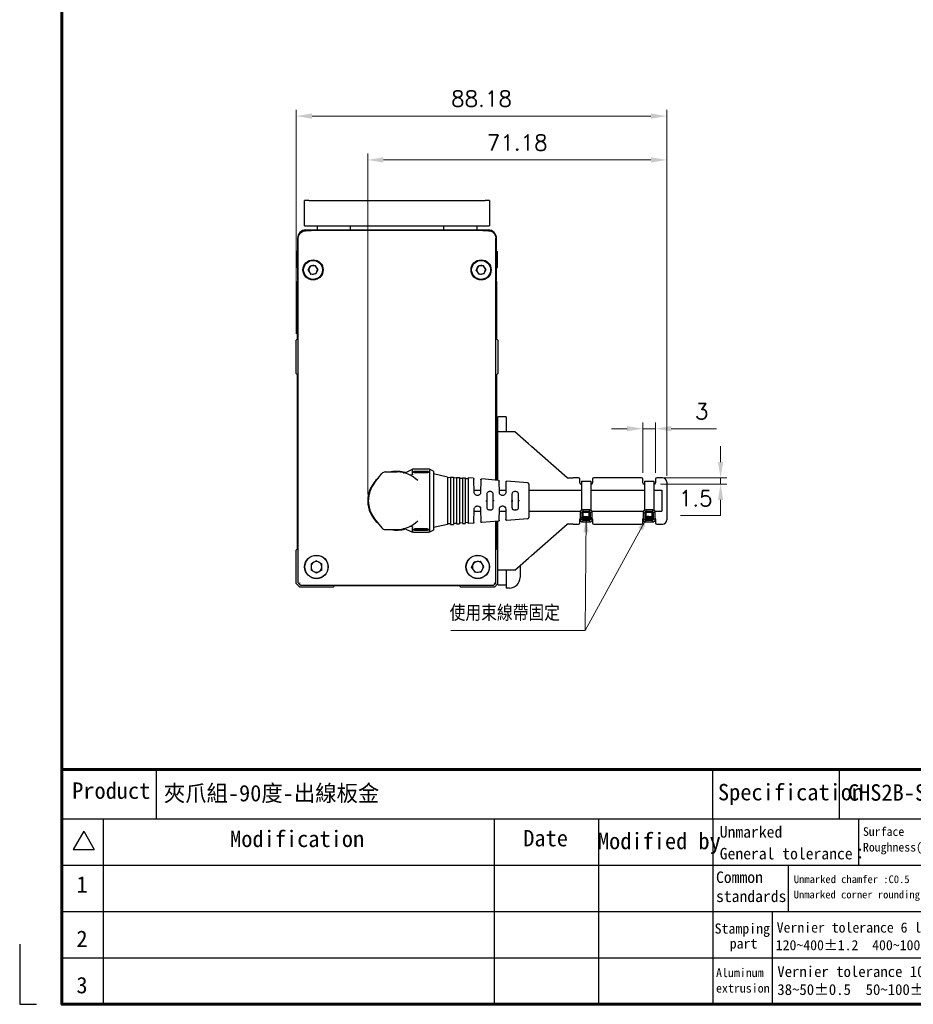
# Model space of a CAD drawing. Header units: inches. Extents: x 0 to 6721, y -3375 to 1330.
# Tile 190 of 198: x 6046 to 6259, y -302 to -68. Entities that reach past the tile are written whole.
import ezdxf
from ezdxf.enums import TextEntityAlignment as Align

# ---------------------------------------------------------------- set-up
doc = ezdxf.new("R2010")
doc.units = ezdxf.units.IN
doc.header["$MEASUREMENT"] = 0
doc.linetypes.add('SLD-實線', pattern=[0])
for name, color, linetype, lineweight in [('AM_0', 7, 'Continuous', 30), ('AM_5', 3, 'Continuous', 15), ('可見 (ISO)', 7, 'Continuous', 25)]:
    doc.layers.add(name, color=color, linetype=linetype, lineweight=lineweight)
doc.layers.add('BORDER', color=7, linetype='Continuous')
doc.layers.add('圖框', color=7, linetype='SLD-實線')
doc.styles.add('尺寸標註', font='romans.shx', dxfattribs={"bigfont": 'CHINESET.SHX'})
doc.styles.add('標題欄', font='txt')
doc.dimstyles.new('CNS1.5', dxfattribs={"dimtxt": 3.75, "dimasz": 3.75, "dimexe": 1.5, "dimexo": 1.5, "dimgap": 2.25, "dimtad": 1, "dimtoh": 1, "dimdsep": 46, "dimtxsty": '尺寸標註', "dimcen": 0, "dimclrd": 2, "dimclre": 2, "dimclrt": 1, "dimadec": 0, "dimazin": 2, "dimtp": 0.1, "dimtm": 0.1, "dimtfac": 0.71, "dimtmove": 0, "dimatfit": 0, "dimfxl": 0, "dimlwd": 13, "dimlwe": 13, "dimarcsym": 0})
doc.dimstyles.new('CNS1.5$0', dxfattribs={"dimtxt": 3.75, "dimasz": 3.75, "dimexe": 1.5, "dimexo": 1.5, "dimgap": 2.25, "dimtad": 1, "dimtoh": 1, "dimdsep": 46, "dimtxsty": '尺寸標註', "dimcen": 0, "dimclrd": 2, "dimclre": 2, "dimclrt": 1, "dimadec": 0, "dimazin": 2, "dimtp": 0.1, "dimtm": 0.1, "dimtfac": 0.71, "dimtmove": 0, "dimatfit": 0, "dimfxl": 0, "dimlwd": 13, "dimlwe": 13, "dimarcsym": 0})

# ---------------------------------------------------------------- blocks, each defined once
blk = doc.blocks.new('A4-英文圖框-橫式')
at = {"layer": 'BORDER', "color": 123, "linetype": 'Continuous', "lineweight": 60, "ltscale": 25.4}
blk.add_line((2151.7, -57.78), (2549.79, -57.78), dxfattribs=at)
at = {"layer": 'BORDER', "color": 60, "linetype": 'Continuous', "ltscale": 25.4}
for p, q in [((2166.7, -65.63), (2166.7, -57.78)), ((2255, -65.63), (2255, -57.78)), ((2275.1, -65.63), (2275.1, -57.78)), ((2151.7, -65.63), (2549.79, -65.63)), ((2158.28, -65.63), (2158.28, -95.06)), ((2220.31, -65.63), (2220.31, -95.06)), ((2236.88, -65.63), (2236.88, -95.06)), ((2255, -65.63), (2255, -95.06)), ((2278.15, -65.63), (2278.15, -72.99)), ((2155.17, -67.6), (2153.51, -70.48)), ((2155.17, -67.6), (2156.84, -70.48)), ((2153.51, -70.48), (2156.84, -70.48)), ((2151.7, -72.99), (2364.21, -72.99)), ((2266.98, -72.99), (2266.98, -80.35)), ((2151.7, -80.35), (2364.21, -80.35)), ((2264.44, -80.35), (2264.44, -87.7)), ((2151.7, -87.7), (2364.21, -87.7)), ((2264.44, -87.7), (2264.44, -95.06))]:
    blk.add_line(p, q, dxfattribs=at)
at = {"layer": 'BORDER', "color": 123, "linetype": 'Continuous', "ltscale": 25.4}
for p, q in [((2145.01, -85.54), (2145.01, -95.06)), ((2145.01, -95.06), (2147.66, -95.06))]:
    blk.add_line(p, q, dxfattribs=at)
at = {"layer": 'BORDER', "color": 123, "linetype": 'Continuous', "lineweight": 60, "ltscale": 25.4}
blk.add_lwpolyline([(2151.7, 188.79), (2555.09, 188.79), (2555.09, -95.06), (2151.7, -95.06)], close=True, dxfattribs=at)
at = {"layer": '圖框', "style": '標題欄'}
for s, height, p in [('Product', 2.605, (2153.34, -59.85)), ('Specification', 2.6053, (2255.83, -60.09)), ('Unmarked', 1.824, (2256.11, -66.79)), ('Surface', 1.377, (2278.84, -66.96)), ('Modification', 2.6053, (2178.41, -67.5)), ('Date', 2.605, (2224.93, -67.39)), ('Modified by', 2.6053, (2236.78, -67.84)), ('General tolerance：', 1.8237, (2256.11, -70.24)), ('Roughness(Ra)', 1.377, (2278.84, -69.44)), ('1', 2.61, (2154.01, -74.74)), ('Common', 1.824, (2255.52, -73.98)), ('Unmarked chamfer :C0.5', 1.2273, (2267.87, -74.6)), ('standards', 1.824, (2255.52, -77.01)), ('Unmarked corner rounding: R0.5', 1.2273, (2267.85, -77.03)), ('Stamping', 1.614, (2255.3, -82.23)), ('Vernier tolerance 6 lower %%P0.3  6~30%%P0.5  30~120%%P0.8', 1.6062, (2265.15, -82.07)), ('2', 2.61, (2154.01, -83.35)), (' part', 1.614, (2256.6, -84.6)), ('120~400%%P1.2  400~1000%%P2  1000~2000%%P3', 1.6062, (2265, -84.87)), ('Vernier tolerance 10 lower %%P0.2  10~25%%P0.25  25~38%%P0.3', 1.7169, (2265.25, -89.01)), ('Aluminum', 1.39, (2255.52, -89.35)), ('3', 2.61, (2154.01, -90.71)), ('extrusion', 1.39, (2255.52, -91.81)), ('38~50%%P0.5  50~100%%P0.6  100~180%%P0.8  180 up %%P1.0', 1.7169, (2265.25, -91.86))]:
    blk.add_text(s, height=height, dxfattribs=at).set_placement(p, align=Align.TOP_LEFT)
blk = doc.blocks.new('*D485')
at = {"layer": 'AM_5', "color": 2, "lineweight": 13}
for p, q in [((6112.12, -142.63), (6112.12, -89.33)), ((6115.87, -90.83), (6196.55, -90.83)), ((6200.3, -176.43), (6200.3, -89.33))]:
    blk.add_line(p, q, dxfattribs=at)
at = {"layer": 'AM_5', "color": 2}
for points in [[(6115.87, -90.2), (6115.87, -91.45), (6112.12, -90.83)], [(6196.55, -90.2), (6196.55, -91.45), (6200.3, -90.83)]]:
    blk.add_solid(points, dxfattribs=at)
at = {"layer": 'Defpoints', "color": 0}
for p in [(6200.3, -90.83), (6112.12, -144.13), (6200.3, -177.93)]:
    blk.add_point(p, dxfattribs=at)
at = {"layer": 'AM_5', "color": 1, "insert": (6156.21, -86.7), "char_height": 3.75, "attachment_point": 5, "style": '尺寸標註'}
blk.add_mtext('88.18', dxfattribs=at)
blk = doc.blocks.new('*D488')
at = {"layer": 'AM_5', "color": 2, "lineweight": 13}
for p, q in [((6194.64, -175.73), (6194.64, -163.73)), ((6197.64, -175.73), (6197.64, -163.73)), ((6190.89, -165.23), (6187.14, -165.23)), ((6194.64, -165.23), (6197.64, -165.23)), ((6201.39, -165.23), (6212.14, -165.23))]:
    blk.add_line(p, q, dxfattribs=at)
at = {"layer": 'AM_5', "color": 2}
for points in [[(6190.89, -164.61), (6190.89, -165.86), (6194.64, -165.23)], [(6201.39, -164.61), (6201.39, -165.86), (6197.64, -165.23)]]:
    blk.add_solid(points, dxfattribs=at)
at = {"layer": 'Defpoints', "color": 0}
for p in [(6197.64, -165.23), (6194.64, -177.23), (6197.64, -177.23)]:
    blk.add_point(p, dxfattribs=at)
at = {"layer": 'AM_5', "color": 1, "insert": (6208.64, -161.11), "char_height": 3.75, "attachment_point": 5, "style": '尺寸標註'}
blk.add_mtext('3', dxfattribs=at)
blk = doc.blocks.new('*D489')
at = {"layer": 'AM_5', "color": 2, "lineweight": 13}
for p, q in [((6213.13, -173.18), (6213.13, -169.43)), ((6199.44, -176.93), (6214.63, -176.93)), ((6213.13, -176.93), (6213.13, -178.43)), ((6198.84, -178.43), (6214.63, -178.43)), ((6213.13, -182.18), (6213.13, -185.93)), ((6213.13, -185.93), (6203.56, -185.93))]:
    blk.add_line(p, q, dxfattribs=at)
at = {"layer": 'AM_5', "color": 2}
for points in [[(6212.51, -173.18), (6213.76, -173.18), (6213.13, -176.93)], [(6212.51, -182.18), (6213.76, -182.18), (6213.13, -178.43)]]:
    blk.add_solid(points, dxfattribs=at)
at = {"layer": 'Defpoints', "color": 0}
for p in [(6197.94, -176.93), (6197.34, -178.43), (6213.13, -178.43)]:
    blk.add_point(p, dxfattribs=at)
at = {"layer": 'AM_5', "color": 1, "insert": (6207.22, -181.81), "char_height": 3.75, "attachment_point": 5, "style": '尺寸標註'}
blk.add_mtext('1.5', dxfattribs=at)
blk = doc.blocks.new('*D490')
at = {"layer": 'AM_5', "color": 2, "lineweight": 13}
for p, q in [((6129.12, -180.88), (6129.12, -99.76)), ((6200.3, -176.43), (6200.3, -99.76)), ((6132.87, -101.26), (6196.55, -101.26))]:
    blk.add_line(p, q, dxfattribs=at)
at = {"layer": 'AM_5', "color": 2}
for points in [[(6132.87, -100.64), (6132.87, -101.89), (6129.12, -101.26)], [(6196.55, -100.64), (6196.55, -101.89), (6200.3, -101.26)]]:
    blk.add_solid(points, dxfattribs=at)
at = {"layer": 'Defpoints', "color": 0}
for p in [(6200.3, -101.26), (6200.3, -177.93), (6129.12, -182.38)]:
    blk.add_point(p, dxfattribs=at)
at = {"layer": 'AM_5', "color": 1, "insert": (6164.71, -97.14), "char_height": 3.75, "attachment_point": 5, "style": '尺寸標註'}
blk.add_mtext('71.18', dxfattribs=at)

msp = doc.modelspace()

# ---------------------------------------------------------------- hatches: boundary and pattern name
h = msp.add_hatch()
h.set_pattern_fill('ANSI34', color=256, scale=0.01, angle=135)
h.set_pattern_definition([(180, (5725.74283, -1832.60618), (-1e-17, -0.1905), []), (180, (5725.71108, -1832.57443), (-1e-17, -0.1905), []), (180, (5725.67933, -1832.54268), (-1e-17, -0.1905), []), (180, (5725.64758, -1832.51092), (-1e-17, -0.1905), [])])
h.paths.add_polyline_path([(6180.637, -186.136), (6180.537, -186.807), (6181.749, -186.807), (6181.649, -186.136)])
h = msp.add_hatch()
h.set_pattern_fill('ANSI34', color=256, scale=0.01, angle=135)
h.set_pattern_definition([(180, (5740.74283, -1832.60618), (-1e-17, -0.1905), []), (180, (5740.71108, -1832.57443), (-1e-17, -0.1905), []), (180, (5740.67933, -1832.54268), (-1e-17, -0.1905), []), (180, (5740.64758, -1832.51092), (-1e-17, -0.1905), [])])
h.paths.add_polyline_path([(6195.637, -186.136), (6195.537, -186.807), (6196.749, -186.807), (6196.649, -186.136)])

# ---------------------------------------------------------------- linework, layer by layer
for p, q in [((6180.037, -177.717), (6182.241, -177.717)), ((6182.241, -177.717), (6182.241, -184.626)), ((6195.037, -177.717), (6197.241, -177.717)), ((6197.241, -177.717), (6197.241, -184.626)), ((6181.978, -184.565), (6180.308, -184.565)), ((6180.308, -184.565), (6180.408, -184.965)), ((6181.978, -184.565), (6181.878, -184.965)), ((6196.978, -184.565), (6195.308, -184.565)), ((6195.308, -184.565), (6195.408, -184.965)), ((6196.978, -184.565), (6196.878, -184.965)), ((6179.708, -185.165), (6179.708, -186.836)), ((6179.708, -185.165), (6180.108, -185.265)), ((6179.708, -186.836), (6180.108, -186.736)), ((6180.408, -186.136), (6180.308, -186.136)), ((6180.308, -187.436), (6180.408, -187.036)), ((6180.308, -187.436), (6181.978, -187.436)), ((6180.408, -186.136), (6180.408, -185.165)), ((6180.537, -186.807), (6180.637, -186.136)), ((6181.749, -186.807), (6181.649, -186.136)), ((6181.878, -186.136), (6181.878, -185.165)), ((6181.978, -186.136), (6181.878, -186.136)), ((6181.978, -187.436), (6181.878, -187.036)), ((6181.978, -186.136), (6181.978, -186.736)), ((6182.578, -185.165), (6182.178, -185.265)), ((6182.578, -186.836), (6182.178, -186.736)), ((6182.578, -186.836), (6182.578, -185.165)), ((6194.708, -185.165), (6194.708, -186.836)), ((6194.708, -185.165), (6195.108, -185.265)), ((6194.708, -186.836), (6195.108, -186.736)), ((6195.408, -186.136), (6195.308, -186.136)), ((6195.308, -187.436), (6195.408, -187.036)), ((6195.308, -187.436), (6196.978, -187.436)), ((6195.408, -186.136), (6195.408, -185.165)), ((6195.537, -186.807), (6195.637, -186.136)), ((6196.749, -186.807), (6196.649, -186.136)), ((6196.878, -186.136), (6196.878, -185.165)), ((6196.978, -186.136), (6196.878, -186.136)), ((6196.978, -187.436), (6196.878, -187.036)), ((6196.978, -186.136), (6196.978, -186.736)), ((6197.578, -185.165), (6197.178, -185.265)), ((6197.578, -186.836), (6197.178, -186.736)), ((6197.578, -186.836), (6197.578, -185.165))]:
    msp.add_line(p, q)
for points in [[(6180.037, -177.717), (6180.037, -184.63)], [(6195.037, -177.717), (6195.037, -184.63)], [(6181.878, -185.165), (6180.408, -185.165)], [(6196.878, -185.165), (6195.408, -185.165)]]:
    msp.add_lwpolyline(points)
for points in [[(6180.408, -187.036), (6181.878, -187.036, 0.4142136), (6182.178, -186.736), (6182.178, -185.265, 0.4142136), (6181.878, -184.965), (6180.408, -184.965, 0.4142136), (6180.108, -185.265), (6180.108, -186.736, 0.4142136)], [(6195.408, -187.036), (6196.878, -187.036, 0.4142136), (6197.178, -186.736), (6197.178, -185.265, 0.4142136), (6196.878, -184.965), (6195.408, -184.965, 0.4142136), (6195.108, -185.265), (6195.108, -186.736, 0.4142136)]]:
    msp.add_lwpolyline(points, format="xyb", close=True)
for points in [[(6180.308, -186.136), (6180.308, -186.736, 0.4142136), (6180.408, -186.836), (6181.878, -186.836, 0.4142136), (6181.978, -186.736)], [(6195.308, -186.136), (6195.308, -186.736, 0.4142136), (6195.408, -186.836), (6196.878, -186.836, 0.4142136), (6196.978, -186.736)]]:
    msp.add_lwpolyline(points, format="xyb")
for points in [[(6180.337, -186.136), (6181.949, -186.136), (6181.949, -186.807), (6180.337, -186.807)], [(6195.337, -186.136), (6196.949, -186.136), (6196.949, -186.807), (6195.337, -186.807)]]:
    msp.add_lwpolyline(points, close=True)
for centre, start, end in [((6180.308, -185.165), 90, 180), ((6181.978, -185.165), 0, 90), ((6195.308, -185.165), 90, 180), ((6196.978, -185.165), 0, 90), ((6180.308, -186.836), 180, 270), ((6181.978, -186.836), 270, 0), ((6195.308, -186.836), 180, 270), ((6196.978, -186.836), 270, 0)]:
    msp.add_arc(centre, 0.6, start, end)
at = {"layer": '可見 (ISO)'}
for p, q in [((6114.119, -116.935), (6114.119, -110.935)), ((6115.119, -110.935), (6114.119, -110.935)), ((6115.119, -110.935), (6157.119, -110.935)), ((6158.119, -110.935), (6157.119, -110.935)), ((6158.119, -110.935), (6158.119, -116.935)), ((6114.119, -116.935), (6115.119, -116.935)), ((6115.119, -116.935), (6157.119, -116.935)), ((6117.119, -116.935), (6117.119, -117.935)), ((6125.069, -117.935), (6125.069, -116.935)), ((6147.169, -116.935), (6147.169, -117.935)), ((6155.119, -116.935), (6155.119, -117.935)), ((6157.119, -116.935), (6158.119, -116.935)), ((6114.419, -117.935), (6157.819, -117.935)), ((6112.419, -119.935), (6112.419, -128.435)), ((6112.599, -201.955), (6112.599, -119.864)), ((6159.639, -177.482), (6159.639, -119.864)), ((6159.819, -128.435), (6159.819, -119.935)), ((6112.219, -123.035), (6112.219, -126.835)), ((6112.419, -123.035), (6112.219, -123.035)), ((6159.819, -123.035), (6160.019, -123.035)), ((6160.019, -126.835), (6160.019, -123.035)), ((6114.942, -127.533), (6115.445, -126.465)), ((6115.445, -126.465), (6116.622, -126.367)), ((6117.296, -127.336), (6116.622, -126.367)), ((6154.943, -127.545), (6155.436, -126.472)), ((6155.436, -126.472), (6156.612, -126.362)), ((6157.295, -127.325), (6156.612, -126.362)), ((6112.419, -126.835), (6112.219, -126.835)), ((6112.419, -128.435), (6112.419, -129.935)), ((6114.942, -127.533), (6115.616, -128.503)), ((6116.793, -128.404), (6115.616, -128.503)), ((6116.793, -128.404), (6117.296, -127.336)), ((6154.943, -127.545), (6155.626, -128.508)), ((6156.802, -128.398), (6155.626, -128.508)), ((6156.802, -128.398), (6157.295, -127.325)), ((6158.819, -127.966), (6158.819, -127.966)), ((6158.819, -127.966), (6158.819, -127.966)), ((6159.819, -126.835), (6160.019, -126.835)), ((6159.819, -129.935), (6159.819, -128.435)), ((6112.599, -129.935), (6112.419, -129.935)), ((6112.419, -130.235), (6112.599, -130.055)), ((6112.419, -143.835), (6112.419, -130.235)), ((6157.244, -129.685), (6157.244, -129.685)), ((6159.819, -129.935), (6159.639, -129.935)), ((6159.639, -130.055), (6159.819, -130.235)), ((6159.819, -130.235), (6159.819, -143.835)), ((6112.119, -144.135), (6112.419, -143.835)), ((6112.119, -152.135), (6112.119, -144.135)), ((6159.819, -143.835), (6160.119, -144.135)), ((6160.119, -144.135), (6160.119, -152.135)), ((6112.419, -152.435), (6112.119, -152.135)), ((6160.119, -152.135), (6159.819, -152.435)), ((6112.419, -193.813), (6112.419, -152.435)), ((6159.819, -152.435), (6159.819, -177.497)), ((6162.119, -162.435), (6160.119, -162.435)), ((6160.119, -164.435), (6160.119, -162.435)), ((6162.119, -162.435), (6162.119, -164.435)), ((6160.119, -165.946), (6160.119, -164.435)), ((6160.119, -177.522), (6160.119, -165.946)), ((6164.119, -165.946), (6160.119, -165.946)), ((6162.119, -164.435), (6162.119, -165.946)), ((6167.414, -168.838), (6164.119, -165.946)), ((6168.098, -169.438), (6167.414, -168.838)), ((6176.639, -176.935), (6168.098, -169.438)), ((6133.301, -175.535), (6136.119, -175.535)), ((6138.221, -175.625), (6139.819, -174.885)), ((6139.819, -176.023), (6139.819, -174.885)), ((6140.019, -174.885), (6139.819, -174.885)), ((6143.119, -174.901), (6140.519, -174.901)), ((6140.519, -175.314), (6143.119, -175.314)), ((6140.519, -175.633), (6143.119, -175.633)), ((6143.119, -175.752), (6140.519, -175.752)), ((6143.819, -174.885), (6143.619, -174.885)), ((6143.819, -174.885), (6143.819, -189.885)), ((6144.819, -175.385), (6143.819, -174.885)), ((6144.819, -175.385), (6144.819, -189.385)), ((6130.762, -178.115), (6132.519, -175.912)), ((6139.819, -176.62), (6139.819, -176.62)), ((6148.159, -176.76), (6144.819, -176.01)), ((6148.159, -176.76), (6148.159, -188.01)), ((6148.859, -176.909), (6148.159, -176.86)), ((6148.859, -176.76), (6148.859, -188.01)), ((6148.859, -176.76), (6149.559, -176.76)), ((6149.559, -176.76), (6149.559, -188.01)), ((6150.259, -177.007), (6149.559, -176.958)), ((6150.259, -176.885), (6150.259, -187.885)), ((6150.259, -176.885), (6150.959, -176.885)), ((6150.959, -176.885), (6150.959, -187.885)), ((6151.659, -177.105), (6150.959, -177.056)), ((6151.659, -176.935), (6151.659, -187.835)), ((6151.659, -176.935), (6152.359, -176.935)), ((6152.359, -176.935), (6152.359, -187.835)), ((6153.059, -177.202), (6152.359, -177.153)), ((6153.059, -176.935), (6153.059, -187.835)), ((6154.245, -177.034), (6153.059, -176.935)), ((6154.473, -180.395), (6154.429, -177.23)), ((6156.048, -177.398), (6156.007, -180.395)), ((6160.252, -177.533), (6156.265, -177.202)), ((6160.473, -180.395), (6160.436, -177.73)), ((6162.042, -177.897), (6162.007, -180.395)), ((6167.205, -178.112), (6162.258, -177.7)), ((6176.639, -176.935), (6178.007, -176.935)), ((6179.339, -176.935), (6178.007, -176.935)), ((6179.639, -178.135), (6179.639, -177.235)), ((6182.639, -177.235), (6182.639, -178.135)), ((6194.339, -176.935), (6182.939, -176.935)), ((6194.639, -178.135), (6194.639, -177.235)), ((6197.639, -177.235), (6197.639, -178.135)), ((6199.302, -176.935), (6197.939, -176.935)), ((6200.302, -177.935), (6200.302, -186.935)), ((6141.714, -178.59), (6141.714, -178.59)), ((6154.466, -179.885), (6156.014, -179.885)), ((6158.277, -180.202), (6158.203, -180.202)), ((6160.466, -179.885), (6162.014, -179.885)), ((6164.277, -180.202), (6164.203, -180.202)), ((6167.48, -178.411), (6167.48, -186.359)), ((6167.48, -179.885), (6180.037, -179.885)), ((6180.037, -178.435), (6179.939, -178.435)), ((6182.339, -178.435), (6182.241, -178.435)), ((6182.241, -179.885), (6195.037, -179.885)), ((6195.037, -178.435), (6194.939, -178.435)), ((6197.339, -178.435), (6197.241, -178.435)), ((6197.241, -179.885), (6199.119, -179.885)), ((6199.119, -179.885), (6199.119, -184.885)), ((6155.257, -181.135), (6155.223, -181.135)), ((6157.274, -182.385), (6157.458, -182.385)), ((6157.458, -182.385), (6157.479, -182.385)), ((6159.02, -182.385), (6159.001, -182.385)), ((6161.257, -181.135), (6161.223, -181.135)), ((6163.279, -182.385), (6163.462, -182.385)), ((6163.462, -182.385), (6163.479, -182.385)), ((6165.016, -182.385), (6165.001, -182.385)), ((6165.232, -182.385), (6165.016, -182.385)), ((6154.429, -187.54), (6154.473, -184.374)), ((6154.466, -184.885), (6156.014, -184.885)), ((6155.223, -183.635), (6155.257, -183.635)), ((6156.007, -184.374), (6156.048, -187.371)), ((6158.284, -184.567), (6158.203, -184.567)), ((6160.436, -187.04), (6160.473, -184.374)), ((6160.466, -184.885), (6162.014, -184.885)), ((6161.223, -183.635), (6161.257, -183.635)), ((6162.007, -184.374), (6162.042, -186.873)), ((6164.277, -184.567), (6164.203, -184.567)), ((6167.48, -184.885), (6179.777, -184.885)), ((6182.509, -184.885), (6194.777, -184.885)), ((6197.509, -184.885), (6199.119, -184.885)), ((6130.762, -186.654), (6132.519, -188.858)), ((6141.714, -186.179), (6141.713, -186.18)), ((6160.252, -187.236), (6156.265, -187.568)), ((6159.639, -201.955), (6159.639, -187.287)), ((6159.819, -187.272), (6159.819, -193.813)), ((6160.119, -198.924), (6160.119, -187.247)), ((6167.205, -186.658), (6162.258, -187.069)), ((6179.639, -187.635), (6179.639, -186.735)), ((6179.939, -186.435), (6182.339, -186.435)), ((6182.639, -186.735), (6182.639, -187.635)), ((6194.639, -187.635), (6194.639, -186.735)), ((6197.639, -186.735), (6197.639, -187.635)), ((6133.301, -189.235), (6136.119, -189.235)), ((6138.221, -189.145), (6139.819, -189.885)), ((6139.819, -188.15), (6139.819, -188.15)), ((6139.819, -189.885), (6139.819, -188.747)), ((6140.519, -189.018), (6143.119, -189.018)), ((6140.519, -189.137), (6143.119, -189.137)), ((6143.119, -189.456), (6140.519, -189.456)), ((6144.819, -189.385), (6143.819, -189.885)), ((6148.159, -188.01), (6144.819, -188.76)), ((6148.859, -187.861), (6148.159, -187.91)), ((6148.859, -188.01), (6149.559, -188.01)), ((6150.259, -187.763), (6149.559, -187.812)), ((6150.259, -187.885), (6150.959, -187.885)), ((6151.659, -187.665), (6150.959, -187.714)), ((6151.659, -187.835), (6152.359, -187.835)), ((6153.059, -187.567), (6152.359, -187.616)), ((6154.245, -187.736), (6153.059, -187.835)), ((6168.098, -195.432), (6176.639, -187.935)), ((6178.007, -187.935), (6176.639, -187.935)), ((6178.007, -187.935), (6179.339, -187.935)), ((6182.939, -187.935), (6194.339, -187.935)), ((6197.939, -187.935), (6199.302, -187.935)), ((6140.019, -189.885), (6139.819, -189.885)), ((6140.519, -189.868), (6143.119, -189.868)), ((6143.819, -189.885), (6143.619, -189.885)), ((6112.119, -194.113), (6112.419, -193.813)), ((6112.119, -202.113), (6112.119, -194.113)), ((6159.819, -193.813), (6160.119, -194.113)), ((6116.919, -196.657), (6115.639, -197.396)), ((6116.919, -196.657), (6118.199, -197.396)), ((6154.48, -196.918), (6155.953, -196.8)), ((6154.915, -195.228), (6154.915, -195.228)), ((6156.792, -198.017), (6155.953, -196.8)), ((6164.119, -198.924), (6167.414, -196.032)), ((6167.414, -196.032), (6168.098, -195.432)), ((6115.639, -197.396), (6115.639, -198.874)), ((6116.919, -199.613), (6115.639, -198.874)), ((6118.199, -198.874), (6116.919, -199.613)), ((6118.199, -198.874), (6118.199, -197.396)), ((6152.394, -197.731), (6152.394, -197.731)), ((6153.846, -198.253), (6154.48, -196.918)), ((6153.846, -198.253), (6154.684, -199.47)), ((6156.158, -199.352), (6156.792, -198.017)), ((6160.119, -200.435), (6160.119, -198.924)), ((6164.119, -198.924), (6160.119, -198.924)), ((6162.119, -198.924), (6162.119, -200.435)), ((6165.419, -197.783), (6165.419, -200.625)), ((6156.158, -199.352), (6154.684, -199.47)), ((6160.119, -202.435), (6160.119, -200.435)), ((6162.119, -200.435), (6162.119, -202.435)), ((6112.941, -202.935), (6112.119, -202.113)), ((6120.941, -202.935), (6112.941, -202.935)), ((6121.241, -202.635), (6120.941, -202.935)), ((6150.997, -202.635), (6121.241, -202.635)), ((6151.297, -202.935), (6150.997, -202.635)), ((6159.297, -202.935), (6151.297, -202.935)), ((6160.119, -202.113), (6159.297, -202.935)), ((6160.119, -202.435), (6162.119, -202.435)), ((6162.119, -202.435), (6162.119, -203.185)), ((6162.859, -203.185), (6162.119, -203.185))]:
    msp.add_line(p, q, dxfattribs=at)
for centre, radius in [((6116.119, -127.435), 2.4), ((6116.119, -127.435), 2.25), ((6156.119, -127.435), 2.4), ((6156.119, -127.435), 2.25), ((6116.919, -198.135), 2.8), ((6116.919, -198.135), 2.75), ((6155.319, -198.135), 2.8), ((6155.319, -198.135), 2.75)]:
    msp.add_circle(centre, radius, dxfattribs=at)
for centre, radius, start, end in [((6114.419, -119.935), 2, 90, 180), ((6157.819, -119.935), 2, 0, 90), ((6116.119, -127.435), 1.023, 94.78831, 154.78831), ((6116.119, -127.435), 1.023, 34.78831, 94.78831), ((6156.119, -127.435), 1.023, 95.33838, 155.33838), ((6156.119, -127.435), 1.023, 35.33838, 95.33838), ((6116.119, -127.435), 1.023, 154.78831, 214.78831), ((6116.119, -127.435), 1.023, 214.78831, 274.78831), ((6116.119, -127.435), 1.023, 274.78831, 334.78831), ((6116.119, -127.435), 1.023, 334.78831, 34.78831), ((6156.119, -127.435), 1.023, 155.33838, 215.33838), ((6156.119, -127.435), 1.023, 215.33838, 275.33838), ((6156.119, -127.435), 1.023, 275.33838, 335.33838), ((6156.119, -127.435), 1.023, 335.33838, 35.33838), ((6117.119, -132.934), 3.25, 87.18087, 87.18134), ((6133.301, -176.535), 1, 90, 141.44505), ((6136.119, -182.385), 7, 73.55747, 101.88264), ((6136.119, -182.385), 6.85, 44.24562, 90), ((6136.119, -182.385), 7, 129.56242, 230.43758), ((6136.119, -182.385), 6.85, 141.44505, 218.55495), ((6167.18, -178.411), 0.3, 0, 85.2432), ((6179.339, -177.235), 0.3, 0, 90), ((6182.939, -177.235), 0.3, 90, 180), ((6194.339, -177.235), 0.3, 0, 90), ((6197.939, -177.235), 0.3, 90, 180), ((6199.302, -177.935), 1, 0, 90), ((6179.939, -178.135), 0.3, 180, 270), ((6182.339, -178.135), 0.3, 270, 0), ((6194.939, -178.135), 0.3, 180, 270), ((6197.339, -178.135), 0.3, 270, 0), ((6136.119, -182.385), 6.85, 270, 315.75438), ((6167.18, -186.359), 0.3, 274.7568, 0), ((6179.939, -186.735), 0.3, 90, 180), ((6182.339, -186.735), 0.3, 0, 90), ((6194.939, -186.735), 0.3, 140.4478, 180), ((6197.339, -186.735), 0.3, 0, 37.02651), ((6199.302, -186.935), 1, 270, 0), ((6133.301, -188.235), 1, 218.55495, 270), ((6136.119, -182.385), 7, 258.11736, 286.44361), ((6179.339, -187.635), 0.3, 270, 0), ((6182.939, -187.635), 0.3, 180, 270), ((6194.339, -187.635), 0.3, 270, 0), ((6197.939, -187.635), 0.3, 180, 270), ((6116.919, -198.135), 1.28, 60, 120), ((6155.319, -198.135), 1.28, 94.57725, 154.57725), ((6155.319, -198.135), 1.28, 34.57725, 94.57725), ((6116.919, -198.135), 1.28, 120, 180), ((6116.919, -198.135), 1.28, 180, 240), ((6116.919, -198.135), 1.28, 0, 60), ((6116.919, -198.135), 1.28, 300, 0), ((6155.319, -198.135), 1.28, 154.57725, 214.57725), ((6155.319, -198.135), 1.28, 214.57725, 274.57725), ((6155.319, -198.135), 1.28, 274.57725, 334.57725), ((6155.319, -198.135), 1.28, 334.57725, 34.57725), ((6116.919, -198.135), 1.28, 240, 300), ((6162.859, -200.625), 2.56, 270, 0)]:
    msp.add_arc(centre, radius, start, end, dxfattribs=at)
for centre, major_axis, ratio, start_param, end_param in [((6114.343, -118.609), (-0.002, 0.5), 0.2392963, 6.2652097, 6.2831854), ((6133.546, -119.281), (-79.567, -0.039), 0.0153068, 4.6800434, 4.9561374), ((6138.692, -119.281), (-79.567, 0.039), 0.0153068, 4.4686406, 4.7447346), ((6157.895, -118.609), (0.002, 0.5), 0.2392963, 0, 0.0179756), ((6157.501, -182.384), (-0.035, 2.5), 0.0087257, 0.9088014, 1.5708108), ((6157.501, -182.385), (0.035, 2.5), 0.0087257, 1.5707818, 2.2327913), ((6158.979, -182.384), (-0.035, -2.5), 0.0087257, 1.5707818, 2.2327913), ((6158.979, -182.385), (0.044, -2.5), 0.0087242, 0.9086288, 1.570644), ((6163.501, -182.384), (-0.035, 2.5), 0.0087257, 0.9088014, 1.5708108), ((6163.501, -182.385), (0.035, 2.5), 0.0087257, 1.5707818, 2.2327913), ((6164.979, -182.384), (-0.035, -2.5), 0.0087257, 1.5707818, 2.2327913), ((6164.979, -182.385), (0.035, -2.5), 0.0087257, 0.9088014, 1.5708108), ((6113.099, -202.455), (-0.5, 0.5), 0.0174471, 0.0174613, 0.9143916), ((6113.099, -201.956), (-0.496, -0.492), 0.1294503, 4.8405104, 5.2588381), ((6136.119, -200.919), (-90.987, 0), 0.0174524, 1.3150087, 1.826584), ((6159.139, -201.956), (-0.496, 0.492), 0.1294503, 4.1659398, 4.5842676), ((6159.139, -202.455), (0.5, 0.5), 0.0174471, 5.3687937, 6.265724)]:
    msp.add_ellipse(centre, major_axis=major_axis, ratio=ratio, start_param=start_param, end_param=end_param, dxfattribs=at)
for points, knots in [([(6112.599, -119.864), (6112.599, -119.681), (6112.628, -119.496), (6112.742, -119.143), (6112.83, -118.972), (6112.996, -118.747), (6113.058, -118.676), (6113.261, -118.476), (6113.423, -118.363), (6113.768, -118.197), (6113.956, -118.143), (6114.21, -118.113), (6114.276, -118.109), (6114.341, -118.109)], [0, 0, 0, 0, 0.05494269, 0.05494269, 0.11138745, 0.11138745, 0.13943368, 0.13943368, 0.19774962, 0.19774962, 0.25582216, 0.25582216, 0.27565889, 0.27565889, 0.27565889, 0.27565889]), ([(6157.897, -118.109), (6158.087, -118.11), (6158.28, -118.142), (6158.641, -118.267), (6158.814, -118.362), (6159.116, -118.599), (6159.25, -118.744), (6159.459, -119.065), (6159.538, -119.245), (6159.621, -119.571), (6159.639, -119.718), (6159.639, -119.864)], [0, 0, 0, 0, 0.05790911, 0.05790911, 0.11627923, 0.11627923, 0.17432168, 0.17432168, 0.23175899, 0.23175899, 0.27554134, 0.27554134, 0.27554134, 0.27554134]), ([(6137.595, -175.696), (6137.595, -175.696), (6137.595, -175.696), (6137.595, -175.696), (6137.595, -175.696), (6137.594, -175.696), (6137.594, -175.695), (6137.593, -175.695), (6137.593, -175.695), (6137.591, -175.695), (6137.59, -175.695), (6137.589, -175.694), (6137.589, -175.694), (6137.589, -175.694), (6137.588, -175.694), (6137.59, -175.694), (6137.59, -175.695), (6137.591, -175.695), (6137.591, -175.695), (6137.592, -175.695), (6137.592, -175.695), (6137.593, -175.695), (6137.593, -175.695), (6137.595, -175.696), (6137.597, -175.696), (6137.605, -175.698), (6137.611, -175.699), (6137.628, -175.702), (6137.638, -175.704), (6137.669, -175.709), (6137.69, -175.711), (6137.751, -175.717), (6137.792, -175.718), (6137.966, -175.712), (6138.101, -175.68), (6138.221, -175.625)], [0, 0, 0, 0, 0.000292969, 0.000292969, 0.001269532, 0.001269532, 0.00322266, 0.00322266, 0.007128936, 0.007128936, 0.014941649, 0.014941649, 0.025539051, 0.025539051, 0.030589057, 0.030589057, 0.031581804, 0.031581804, 0.031829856, 0.031829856, 0.031952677, 0.031952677, 0.032075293, 0.032075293, 0.032567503, 0.032567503, 0.034521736, 0.034521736, 0.037656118, 0.037656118, 0.043904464, 0.043904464, 0.056226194, 0.056226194, 0.096055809, 0.096055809, 0.096055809, 0.096055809]), ([(6140.519, -174.901), (6140.456, -174.901), (6140.389, -174.901), (6140.266, -174.897), (6140.21, -174.895), (6140.121, -174.891), (6140.083, -174.889), (6140.032, -174.886), (6140.019, -174.885), (6140.019, -174.885)], [0.150722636, 0.150722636, 0.150722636, 0.150722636, 0.169562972, 0.169562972, 0.188403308, 0.188403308, 0.207243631, 0.207243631, 0.226083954, 0.226083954, 0.226083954, 0.226083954]), ([(6140.519, -175.752), (6140.456, -175.752), (6140.39, -175.745), (6140.27, -175.719), (6140.215, -175.7), (6140.125, -175.657), (6140.085, -175.629), (6140.032, -175.57), (6140.019, -175.539), (6140.019, -175.484), (6140.031, -175.455), (6140.083, -175.405), (6140.123, -175.383), (6140.214, -175.35), (6140.269, -175.336), (6140.39, -175.318), (6140.457, -175.314), (6140.519, -175.314)], [0.15772076, 0.15772076, 0.15772076, 0.15772076, 0.17651774, 0.17651774, 0.19531472, 0.19531472, 0.2162376, 0.2162376, 0.23716049, 0.23716049, 0.25756711, 0.25756711, 0.27797373, 0.27797373, 0.29670763, 0.29670763, 0.31544152, 0.31544152, 0.31544152, 0.31544152]), ([(6140.519, -175.633), (6140.457, -175.633), (6140.39, -175.637), (6140.273, -175.655), (6140.222, -175.668), (6140.18, -175.683)], [0, 0, 0, 0, 0.018724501, 0.018724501, 0.036164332, 0.036164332, 0.036164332, 0.036164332]), ([(6143.619, -174.885), (6143.619, -174.885), (6143.606, -174.886), (6143.555, -174.889), (6143.517, -174.891), (6143.428, -174.895), (6143.372, -174.897), (6143.249, -174.901), (6143.182, -174.901), (6143.119, -174.901)], [0.075361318, 0.075361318, 0.075361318, 0.075361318, 0.094201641, 0.094201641, 0.113041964, 0.113041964, 0.1318823, 0.1318823, 0.150722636, 0.150722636, 0.150722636, 0.150722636]), ([(6143.119, -175.314), (6143.183, -175.314), (6143.25, -175.318), (6143.373, -175.337), (6143.429, -175.351), (6143.518, -175.384), (6143.557, -175.407), (6143.607, -175.456), (6143.619, -175.484), (6143.619, -175.538), (6143.607, -175.568), (6143.556, -175.626), (6143.518, -175.654), (6143.43, -175.698), (6143.374, -175.718), (6143.251, -175.744), (6143.183, -175.752), (6143.119, -175.752)], [0, 0, 0, 0, 0.01909951, 0.01909951, 0.03819901, 0.03819901, 0.05824073, 0.05824073, 0.07828245, 0.07828245, 0.09866717, 0.09866717, 0.11905189, 0.11905189, 0.13839006, 0.13839006, 0.15772823, 0.15772823, 0.15772823, 0.15772823]), ([(6143.458, -175.683), (6143.417, -175.669), (6143.367, -175.656), (6143.25, -175.638), (6143.183, -175.633), (6143.119, -175.633)], [0.280686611, 0.280686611, 0.280686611, 0.280686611, 0.297739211, 0.297739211, 0.316864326, 0.316864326, 0.316864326, 0.316864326]), ([(6139.699, -176.22), (6139.603, -176.267), (6139.506, -176.293), (6139.332, -176.3), (6139.255, -176.287), (6139.175, -176.254), (6139.165, -176.249), (6139.155, -176.245)], [-0.070670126, -0.070670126, -0.070670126, -0.070670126, -0.032952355, -0.032952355, 0, 0, 0.004719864, 0.004719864, 0.004719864, 0.004719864]), ([(6139.819, -176.023), (6139.819, -176.057), (6139.813, -176.093), (6139.787, -176.146), (6139.775, -176.164), (6139.742, -176.195), (6139.722, -176.209), (6139.699, -176.22)], [0.000003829, 0.000003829, 0.000003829, 0.000003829, 0.019270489, 0.019270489, 0.029540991, 0.029540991, 0.038873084, 0.038873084, 0.038873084, 0.038873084]), ([(6154.245, -177.034), (6154.267, -177.035), (6154.288, -177.041), (6154.328, -177.058), (6154.346, -177.07), (6154.379, -177.099), (6154.392, -177.116), (6154.414, -177.154), (6154.421, -177.175), (6154.427, -177.207), (6154.429, -177.219), (6154.429, -177.23)], [0, 0, 0, 0, 0.006422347, 0.006422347, 0.012926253, 0.012926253, 0.019427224, 0.019427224, 0.0259283, 0.0259283, 0.029357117, 0.029357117, 0.029357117, 0.029357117]), ([(6156.048, -177.398), (6156.049, -177.385), (6156.05, -177.373), (6156.058, -177.334), (6156.069, -177.309), (6156.099, -177.265), (6156.119, -177.246), (6156.164, -177.218), (6156.19, -177.208), (6156.232, -177.201), (6156.249, -177.2), (6156.265, -177.202)], [0, 0, 0, 0, 0.003801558, 0.003801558, 0.011767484, 0.011767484, 0.019733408, 0.019733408, 0.02769933, 0.02769933, 0.032618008, 0.032618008, 0.032618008, 0.032618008]), ([(6160.252, -177.533), (6160.274, -177.535), (6160.295, -177.54), (6160.335, -177.557), (6160.353, -177.569), (6160.386, -177.598), (6160.399, -177.616), (6160.421, -177.654), (6160.428, -177.674), (6160.434, -177.707), (6160.436, -177.718), (6160.436, -177.73)], [0, 0, 0, 0, 0.006422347, 0.006422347, 0.012926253, 0.012926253, 0.019427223, 0.019427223, 0.0259283, 0.0259283, 0.029357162, 0.029357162, 0.029357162, 0.029357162]), ([(6162.042, -177.897), (6162.042, -177.884), (6162.043, -177.871), (6162.051, -177.833), (6162.062, -177.808), (6162.092, -177.764), (6162.112, -177.745), (6162.157, -177.716), (6162.183, -177.707), (6162.225, -177.7), (6162.242, -177.699), (6162.258, -177.7)], [0, 0, 0, 0, 0.003801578, 0.003801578, 0.011767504, 0.011767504, 0.019733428, 0.019733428, 0.027699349, 0.027699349, 0.032618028, 0.032618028, 0.032618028, 0.032618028]), ([(6155.223, -181.135), (6155.123, -181.135), (6155.023, -181.115), (6154.932, -181.076), (6154.841, -181.038), (6154.757, -180.981), (6154.688, -180.911), (6154.619, -180.841), (6154.565, -180.758), (6154.529, -180.669), (6154.492, -180.58), (6154.474, -180.487), (6154.473, -180.395)], [0, 0, 0, 0, 0.25, 0.25, 0.25, 0.5, 0.5, 0.5, 0.75, 0.75, 0.75, 1, 1, 1, 1]), ([(6156.007, -180.395), (6156.005, -180.488), (6155.986, -180.582), (6155.95, -180.67), (6155.914, -180.758), (6155.86, -180.84), (6155.792, -180.91), (6155.724, -180.979), (6155.641, -181.037), (6155.549, -181.075), (6155.457, -181.114), (6155.357, -181.135), (6155.257, -181.135)], [0, 0, 0, 0, 0.25, 0.25, 0.25, 0.5, 0.5, 0.5, 0.75, 0.75, 0.75, 1, 1, 1, 1]), ([(6158.203, -180.202), (6158.112, -180.202), (6158.016, -180.212), (6157.841, -180.253), (6157.763, -180.285), (6157.642, -180.361), (6157.586, -180.417), (6157.487, -180.57), (6157.461, -180.714), (6157.462, -180.848)], [0, 0, 0, 0, 0.0273214, 0.0273214, 0.0546428, 0.0546428, 0.08158389, 0.08158389, 0.13233589, 0.13233589, 0.13233589, 0.13233589]), ([(6159.018, -180.848), (6159.018, -180.714), (6158.992, -180.57), (6158.893, -180.416), (6158.837, -180.361), (6158.716, -180.285), (6158.638, -180.253), (6158.464, -180.212), (6158.367, -180.202), (6158.277, -180.202)], [1.02693899, 1.02693899, 1.02693899, 1.02693899, 1.07774763, 1.07774763, 1.10472953, 1.10472953, 1.13199978, 1.13199978, 1.15927002, 1.15927002, 1.15927002, 1.15927002]), ([(6161.223, -181.135), (6161.123, -181.135), (6161.022, -181.114), (6160.931, -181.076), (6160.839, -181.037), (6160.755, -180.979), (6160.686, -180.909), (6160.617, -180.838), (6160.564, -180.755), (6160.528, -180.667), (6160.492, -180.578), (6160.474, -180.486), (6160.473, -180.395)], [0, 0, 0, 0, 0.25, 0.25, 0.25, 0.5, 0.5, 0.5, 0.75, 0.75, 0.75, 1, 1, 1, 1]), ([(6162.007, -180.395), (6162.005, -180.487), (6161.987, -180.58), (6161.951, -180.667), (6161.916, -180.755), (6161.863, -180.838), (6161.795, -180.907), (6161.727, -180.977), (6161.643, -181.035), (6161.551, -181.075), (6161.459, -181.114), (6161.358, -181.135), (6161.257, -181.135)], [0, 0, 0, 0, 0.25, 0.25, 0.25, 0.5, 0.5, 0.5, 0.75, 0.75, 0.75, 1, 1, 1, 1]), ([(6164.203, -180.202), (6164.112, -180.202), (6164.016, -180.212), (6163.841, -180.253), (6163.763, -180.285), (6163.642, -180.361), (6163.586, -180.417), (6163.487, -180.57), (6163.461, -180.714), (6163.462, -180.848)], [0, 0, 0, 0, 0.0273214, 0.0273214, 0.0546428, 0.0546428, 0.08158389, 0.08158389, 0.13233589, 0.13233589, 0.13233589, 0.13233589]), ([(6165.018, -180.848), (6165.018, -180.714), (6164.992, -180.57), (6164.893, -180.416), (6164.837, -180.361), (6164.716, -180.285), (6164.638, -180.253), (6164.464, -180.212), (6164.367, -180.202), (6164.277, -180.202)], [1.02693899, 1.02693899, 1.02693899, 1.02693899, 1.07774763, 1.07774763, 1.10472953, 1.10472953, 1.13199978, 1.13199978, 1.15927002, 1.15927002, 1.15927002, 1.15927002]), ([(6159.237, -182.384), (6159.236, -182.384), (6159.224, -182.384), (6159.198, -182.384), (6159.188, -182.385), (6159.157, -182.385), (6159.136, -182.385), (6159.095, -182.385), (6159.076, -182.385), (6159.047, -182.385), (6159.037, -182.385), (6159.024, -182.385), (6159.02, -182.385), (6159.02, -182.385)], [0, 0, 0, 0, 0.0002916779, 0.0002916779, 0.0004756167, 0.0004756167, 0.0008656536, 0.0008656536, 0.0013387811, 0.0013387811, 0.0017364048, 0.0017364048, 0.0021021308, 0.0021021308, 0.0021021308, 0.0021021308]), ([(6154.473, -184.374), (6154.474, -184.283), (6154.493, -184.188), (6154.529, -184.1), (6154.565, -184.012), (6154.62, -183.928), (6154.689, -183.858), (6154.757, -183.789), (6154.841, -183.731), (6154.933, -183.693), (6155.024, -183.655), (6155.124, -183.635), (6155.223, -183.635)], [0, 0, 0, 0, 0.25, 0.25, 0.25, 0.5, 0.5, 0.5, 0.75, 0.75, 0.75, 1, 1, 1, 1]), ([(6155.257, -183.635), (6155.461, -183.635), (6155.656, -183.72), (6155.93, -184), (6156.004, -184.189), (6156.007, -184.374)], [0, 0, 0, 0, 0.5, 0.5, 1, 1, 1, 1]), ([(6157.462, -183.922), (6157.461, -184.056), (6157.487, -184.199), (6157.586, -184.353), (6157.642, -184.408), (6157.763, -184.484), (6157.841, -184.516), (6158.016, -184.557), (6158.112, -184.567), (6158.203, -184.567)], [0.44729914, 0.44729914, 0.44729914, 0.44729914, 0.49805114, 0.49805114, 0.52499224, 0.52499224, 0.55231364, 0.55231364, 0.57963504, 0.57963504, 0.57963504, 0.57963504]), ([(6158.284, -184.567), (6158.375, -184.567), (6158.471, -184.557), (6158.645, -184.517), (6158.723, -184.485), (6158.844, -184.409), (6158.9, -184.353), (6158.998, -184.2), (6159.024, -184.056), (6159.023, -183.922)], [0.57965845, 0.57965845, 0.57965845, 0.57965845, 0.60690808, 0.60690808, 0.63415772, 0.63415772, 0.66112017, 0.66112017, 0.71191188, 0.71191188, 0.71191188, 0.71191188]), ([(6160.473, -184.374), (6160.474, -184.284), (6160.492, -184.191), (6160.528, -184.103), (6160.564, -184.014), (6160.618, -183.931), (6160.687, -183.86), (6160.755, -183.79), (6160.839, -183.733), (6160.931, -183.694), (6161.023, -183.655), (6161.124, -183.635), (6161.223, -183.635)], [0, 0, 0, 0, 0.25, 0.25, 0.25, 0.5, 0.5, 0.5, 0.75, 0.75, 0.75, 1, 1, 1, 1]), ([(6161.257, -183.635), (6161.463, -183.635), (6161.658, -183.721), (6161.932, -184.004), (6162.004, -184.192), (6162.007, -184.374)], [0, 0, 0, 0, 0.5, 0.5, 1, 1, 1, 1]), ([(6163.462, -183.922), (6163.461, -184.056), (6163.487, -184.199), (6163.586, -184.353), (6163.642, -184.408), (6163.763, -184.484), (6163.841, -184.516), (6164.016, -184.557), (6164.112, -184.567), (6164.203, -184.567)], [0.44729914, 0.44729914, 0.44729914, 0.44729914, 0.49805114, 0.49805114, 0.52499224, 0.52499224, 0.55231364, 0.55231364, 0.57963504, 0.57963504, 0.57963504, 0.57963504]), ([(6164.277, -184.567), (6164.367, -184.567), (6164.464, -184.557), (6164.638, -184.516), (6164.716, -184.485), (6164.837, -184.409), (6164.893, -184.353), (6164.992, -184.2), (6165.018, -184.056), (6165.018, -183.922)], [0.57963504, 0.57963504, 0.57963504, 0.57963504, 0.60690528, 0.60690528, 0.63417553, 0.63417553, 0.66115743, 0.66115743, 0.71196607, 0.71196607, 0.71196607, 0.71196607]), ([(6156.265, -187.568), (6156.244, -187.57), (6156.222, -187.568), (6156.18, -187.558), (6156.16, -187.549), (6156.123, -187.526), (6156.106, -187.511), (6156.079, -187.477), (6156.068, -187.458), (6156.057, -187.427), (6156.054, -187.416), (6156.05, -187.394), (6156.049, -187.383), (6156.048, -187.371)], [0, 0, 0, 0, 0.006414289, 0.006414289, 0.012918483, 0.012918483, 0.019419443, 0.019419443, 0.02592052, 0.02592052, 0.029248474, 0.029248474, 0.032674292, 0.032674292, 0.032674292, 0.032674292]), ([(6160.436, -187.04), (6160.436, -187.047), (6160.435, -187.054), (6160.433, -187.069), (6160.432, -187.076), (6160.427, -187.096), (6160.423, -187.109), (6160.405, -187.146), (6160.389, -187.168), (6160.349, -187.204), (6160.326, -187.218), (6160.285, -187.231), (6160.269, -187.235), (6160.252, -187.236)], [0, 0, 0, 0, 0.002187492, 0.002187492, 0.004348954, 0.004348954, 0.008496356, 0.008496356, 0.016462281, 0.016462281, 0.024428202, 0.024428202, 0.029346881, 0.029346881, 0.029346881, 0.029346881]), ([(6162.258, -187.069), (6162.237, -187.071), (6162.215, -187.069), (6162.173, -187.059), (6162.153, -187.05), (6162.116, -187.027), (6162.099, -187.012), (6162.072, -186.979), (6162.061, -186.959), (6162.05, -186.929), (6162.047, -186.918), (6162.043, -186.896), (6162.042, -186.884), (6162.042, -186.873)], [0, 0, 0, 0, 0.006414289, 0.006414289, 0.012918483, 0.012918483, 0.019419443, 0.019419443, 0.02592052, 0.02592052, 0.029248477, 0.029248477, 0.032674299, 0.032674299, 0.032674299, 0.032674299]), ([(6137.594, -189.074), (6137.594, -189.074), (6137.594, -189.074), (6137.599, -189.073), (6137.607, -189.071), (6137.62, -189.068)], [0.074695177, 0.074695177, 0.074695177, 0.074695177, 0.086204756, 0.086204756, 0.126105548, 0.126105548, 0.126105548, 0.126105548]), ([(6138.221, -189.145), (6138.123, -189.1), (6138.016, -189.07), (6137.856, -189.053), (6137.802, -189.051), (6137.721, -189.055), (6137.694, -189.058), (6137.657, -189.063), (6137.647, -189.064), (6137.629, -189.067), (6137.622, -189.069), (6137.613, -189.07), (6137.611, -189.071), (6137.607, -189.071), (6137.606, -189.072), (6137.604, -189.072), (6137.603, -189.072), (6137.601, -189.073), (6137.601, -189.073), (6137.597, -189.073), (6137.597, -189.074), (6137.596, -189.074), (6137.596, -189.074), (6137.595, -189.074)], [0, 0, 0, 0, 0.032385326, 0.032385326, 0.048482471, 0.048482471, 0.05661557, 0.05661557, 0.059663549, 0.059663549, 0.061951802, 0.061951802, 0.062566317, 0.062566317, 0.062967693, 0.062967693, 0.063371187, 0.063371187, 0.063774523, 0.063774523, 0.065416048, 0.065416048, 0.066410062, 0.066410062, 0.066410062, 0.066410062]), ([(6139.699, -188.549), (6139.603, -188.503), (6139.506, -188.477), (6139.333, -188.469), (6139.255, -188.482), (6139.175, -188.516), (6139.165, -188.52), (6139.155, -188.525)], [0.000001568, 0.000001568, 0.000001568, 0.000001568, 0.037733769, 0.037733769, 0.070683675, 0.070683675, 0.075426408, 0.075426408, 0.075426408, 0.075426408]), ([(6139.699, -188.549), (6139.722, -188.561), (6139.742, -188.574), (6139.775, -188.606), (6139.787, -188.624), (6139.813, -188.676), (6139.819, -188.713), (6139.819, -188.747)], [0.000001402, 0.000001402, 0.000001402, 0.000001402, 0.00932853, 0.00932853, 0.019592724, 0.019592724, 0.03886697, 0.03886697, 0.03886697, 0.03886697]), ([(6140.519, -189.456), (6140.457, -189.456), (6140.39, -189.451), (6140.269, -189.434), (6140.214, -189.42), (6140.123, -189.387), (6140.083, -189.365), (6140.031, -189.314), (6140.019, -189.286), (6140.019, -189.231), (6140.032, -189.2), (6140.085, -189.141), (6140.125, -189.113), (6140.215, -189.069), (6140.27, -189.05), (6140.39, -189.025), (6140.456, -189.018), (6140.519, -189.018)], [0.15772076, 0.15772076, 0.15772076, 0.15772076, 0.17645465, 0.17645465, 0.19518854, 0.19518854, 0.21559516, 0.21559516, 0.23600179, 0.23600179, 0.25692467, 0.25692467, 0.27784756, 0.27784756, 0.29664454, 0.29664454, 0.31544152, 0.31544152, 0.31544152, 0.31544152]), ([(6140.18, -189.086), (6140.222, -189.101), (6140.273, -189.114), (6140.39, -189.132), (6140.457, -189.137), (6140.519, -189.137)], [0.12226327, 0.12226327, 0.12226327, 0.12226327, 0.139703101, 0.139703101, 0.158427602, 0.158427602, 0.158427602, 0.158427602]), ([(6143.119, -189.018), (6143.183, -189.018), (6143.251, -189.025), (6143.374, -189.052), (6143.43, -189.072), (6143.518, -189.116), (6143.556, -189.144), (6143.607, -189.201), (6143.619, -189.231), (6143.619, -189.285), (6143.607, -189.313), (6143.557, -189.363), (6143.518, -189.385), (6143.429, -189.419), (6143.373, -189.433), (6143.25, -189.451), (6143.183, -189.456), (6143.119, -189.456)], [0, 0, 0, 0, 0.01933817, 0.01933817, 0.03867634, 0.03867634, 0.05906106, 0.05906106, 0.07944578, 0.07944578, 0.0994875, 0.0994875, 0.11952922, 0.11952922, 0.13862872, 0.13862872, 0.15772823, 0.15772823, 0.15772823, 0.15772823]), ([(6143.119, -189.137), (6143.183, -189.137), (6143.25, -189.132), (6143.367, -189.114), (6143.417, -189.101), (6143.458, -189.086)], [0.158427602, 0.158427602, 0.158427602, 0.158427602, 0.177552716, 0.177552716, 0.194605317, 0.194605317, 0.194605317, 0.194605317]), ([(6154.429, -187.54), (6154.429, -187.547), (6154.428, -187.554), (6154.426, -187.569), (6154.425, -187.576), (6154.42, -187.596), (6154.416, -187.609), (6154.398, -187.646), (6154.382, -187.668), (6154.342, -187.703), (6154.319, -187.717), (6154.278, -187.731), (6154.262, -187.735), (6154.245, -187.736)], [0, 0, 0, 0, 0.002187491, 0.002187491, 0.004348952, 0.004348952, 0.008496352, 0.008496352, 0.016462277, 0.016462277, 0.024428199, 0.024428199, 0.029346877, 0.029346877, 0.029346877, 0.029346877]), ([(6140.019, -189.885), (6140.019, -189.885), (6140.032, -189.884), (6140.083, -189.881), (6140.121, -189.879), (6140.21, -189.874), (6140.266, -189.872), (6140.389, -189.869), (6140.456, -189.868), (6140.519, -189.868)], [0.226083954, 0.226083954, 0.226083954, 0.226083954, 0.244924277, 0.244924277, 0.2637646, 0.2637646, 0.282604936, 0.282604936, 0.301445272, 0.301445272, 0.301445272, 0.301445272]), ([(6143.119, -189.868), (6143.182, -189.868), (6143.249, -189.869), (6143.372, -189.872), (6143.428, -189.874), (6143.517, -189.879), (6143.555, -189.881), (6143.606, -189.884), (6143.619, -189.885), (6143.619, -189.885)], [0, 0, 0, 0, 0.018840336, 0.018840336, 0.037680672, 0.037680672, 0.056520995, 0.056520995, 0.075361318, 0.075361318, 0.075361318, 0.075361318]), ([(6113.099, -202.455), (6113.098, -202.456), (6113.095, -202.454), (6113.085, -202.445), (6113.077, -202.439), (6113.05, -202.413), (6113.025, -202.391), (6112.968, -202.336), (6112.936, -202.304), (6112.865, -202.235), (6112.826, -202.196), (6112.787, -202.157)], [0.000000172, 0.000000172, 0.000000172, 0.000000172, 0.008404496, 0.008404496, 0.017189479, 0.017189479, 0.032439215, 0.032439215, 0.047827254, 0.047827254, 0.064513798, 0.064513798, 0.064513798, 0.064513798]), ([(6159.451, -202.157), (6159.412, -202.196), (6159.373, -202.234), (6159.302, -202.304), (6159.27, -202.336), (6159.213, -202.39), (6159.189, -202.413), (6159.161, -202.439), (6159.153, -202.445), (6159.142, -202.454), (6159.14, -202.456), (6159.139, -202.455)], [0.000000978, 0.000000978, 0.000000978, 0.000000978, 0.016758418, 0.016758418, 0.032213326, 0.032213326, 0.047545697, 0.047545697, 0.056386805, 0.056386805, 0.064844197, 0.064844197, 0.064844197, 0.064844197])]:
    msp.add_open_spline(points, degree=3, knots=knots, dxfattribs=at)
msp.add_open_spline([(6139.412, -176.297), (6139.412, -176.297), (6139.412, -176.297), (6139.412, -176.297)], degree=3, dxfattribs=at)

# ---------------------------------------------------------------- block references
at = {"xscale": 1.5, "yscale": 1.5, "zscale": 1.5}
msp.add_blockref('A4-英文圖框-橫式', (2828.764, -159.656), dxfattribs=at)

# ---------------------------------------------------------------- texts
at = {"layer": 'AM_0', "color": 1, "insert": (6174.889, -211.025), "char_height": 3.75, "attachment_point": 9, "style": '尺寸標註'}
msp.add_mtext('使用束線帶固定', dxfattribs=at)
at = {"layer": '圖框', "style": '標題欄'}
msp.add_text('夾爪組-90度-出線板金', height=3.90789, dxfattribs=at).set_placement((6080.596, -250.033), align=Align.TOP_LEFT)
at = {"layer": '圖框', "lineweight": 35, "style": '標題欄'}
msp.add_text('CHS2B-S68-WL-P02', height=3.90789, dxfattribs=at).set_placement((6243.446, -249.877), align=Align.TOP_LEFT)

# ---------------------------------------------------------------- dimensions: what is measured, and where the dimension line sits
at = {"layer": 'AM_5'}
for base, p1, p2, picture, middle in [((6200.302, -90.827), (6112.119, -144.135), (6200.302, -177.935), '*D485', (6156.21, -86.702)), ((6200.302, -101.263), (6129.119, -182.385), (6200.302, -177.935), '*D490', (6164.71, -97.138)), ((6197.639, -165.235), (6194.639, -177.235), (6197.639, -177.235), '*D488', (6208.639, -161.11))]:
    dim = msp.add_linear_dim(base=base, p1=p1, p2=p2, dimstyle='CNS1.5$0', override={"dimpost": ''}, dxfattribs=at)
    dim.commit()
    dim.dimension.update_dxf_attribs({"geometry": picture, "text_midpoint": middle})
dim = msp.add_linear_dim(base=(6213.132, -178.435), p1=(6197.939, -176.935), p2=(6197.339, -178.435), angle=90, dimstyle='CNS1.5$0', dxfattribs=at)
dim.commit()
dim.dimension.update_dxf_attribs({"geometry": '*D489', "text_midpoint": (6207.221, -181.81)})

# ---------------------------------------------------------------- leaders
at = {"layer": 'AM_0', "annotation_type": 0, "has_hookline": 1, "hookline_direction": 1, "text_width": 25.938}
msp.add_leader([(6195.928, -185.859), (6180.889, -213.275), (6177.139, -213.275)], dimstyle='CNS1.5', dxfattribs=at)
at = {"layer": 'AM_0'}
msp.add_leader([(6181.143, -186.136), (6180.889, -213.275)], dimstyle='CNS1.5', override={"dimgap": 2.25, "dimtad": 0}, dxfattribs=at)

doc.saveas('drawing.dxf')
